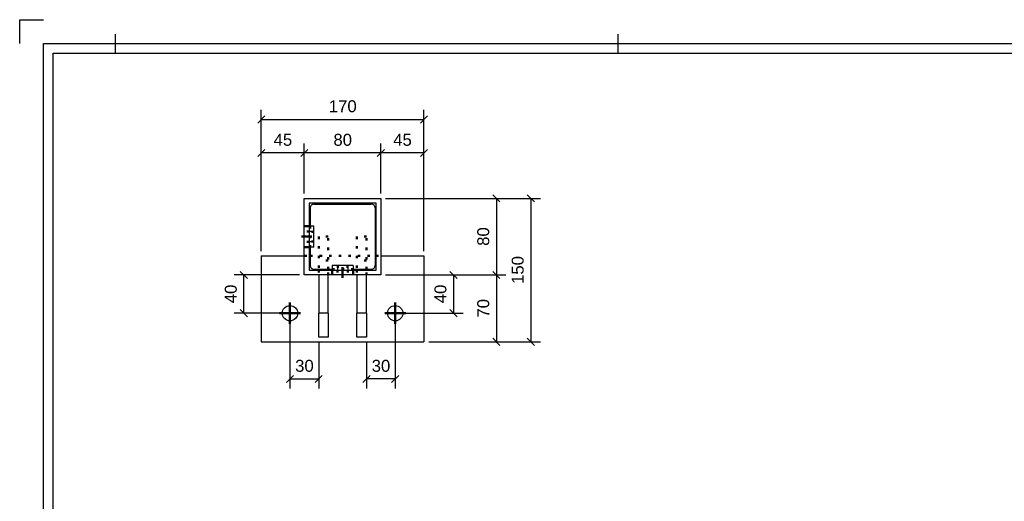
# Model space of a CAD drawing. Header units: millimetres. Extents: x 121 to 541, y -1624 to -1327.
# Tile 2 of 3: x 121 to 326, y -1428 to -1327. Entities that reach past the tile are written whole.
import ezdxf
from ezdxf.enums import TextEntityAlignment as Align

# ---------------------------------------------------------------- set-up
doc = ezdxf.new("R2010")
doc.units = ezdxf.units.MM
doc.linetypes.add('DOT', pattern=[2, 0.5, -1.5])
doc.linetypes.add('STRICHPUNKT2', pattern=[18.5, 10, -4, 0.5, -4])
doc.layers.get('0').update_dxf_attribs({"linetype": 'CONTINUOUS'})
for name, color, linetype in [('DIM49', 4, 'CONTINUOUS'), ('TXT_ALL', 7, 'CONTINUOUS'), ('TXT_DIM49', 2, 'CONTINUOUS')]:
    doc.layers.add(name, color=color, linetype=linetype)
doc.layers.add('LE_ALL', color=7, linetype='CONTINUOUS', lineweight=50)
doc.styles.add('ARIAL', font='arial.ttf')
doc.styles.add('ARIAL Narrow', font='ArialN.ttf')

# ---------------------------------------------------------------- blocks, each defined once
blk = doc.blocks.new('DINA3_00002', base_point=(533.56, -1617.33))
for p, q in [((140.56, -1334.33), (140.56, -1330.33)), ((245.56, -1330.33), (245.56, -1334.33)), ((127.56, -1617.33), (127.56, -1334.33)), ((127.56, -1334.33), (533.56, -1334.33))]:
    blk.add_line(p, q)
for points in [[(120.56, -1332.33), (120.56, -1327.33), (125.56, -1327.33)], [(125.56, -1619.33), (125.56, -1332.33), (535.56, -1332.33)]]:
    blk.add_lwpolyline(points)
blk = doc.blocks.new('_ZBL0021_00001')
blk.add_blockref('DINA3_00002', (533.56, -1617.33))
blk = doc.blocks.new('Koker Profiel 80x80x5 EN 10210-2_00058', base_point=(180.05, -1374.89))
for points in [[(196.05, -1364.69), (196.05, -1380.69), (180.05, -1380.69), (180.05, -1364.69)], [(181.05, -1379.69), (195.05, -1379.69), (195.05, -1365.69), (181.05, -1365.69)]]:
    blk.add_lwpolyline(points, close=True)
at = {"layer": 'LE_ALL', "color": 3, "linetype": 'DOT'}
for p, q in [((180.05, -1370.49), (181.05, -1370.49)), ((180.05, -1374.89), (181.05, -1374.89)), ((185.85, -1380.69), (185.85, -1379.69)), ((190.25, -1380.69), (190.25, -1379.69))]:
    blk.add_line(p, q, dxfattribs=at)
blk = doc.blocks.new('_00060', base_point=(179.45, -1372.69))
at = {"layer": 'LE_ALL', "color": 1, "linetype": 'STRICHPUNKT2'}
for p, q in [((179.45, -1372.69), (181.65, -1372.69)), ((179.45, -1372.69), (181.65, -1372.69)), ((188.05, -1381.29), (188.05, -1379.09)), ((188.05, -1381.29), (188.05, -1379.09))]:
    blk.add_line(p, q, dxfattribs=at)
blk = doc.blocks.new('_00059')
blk.add_blockref('_00060', (179.45, -1372.69))
blk = doc.blocks.new('Koker Profiel 80x80x5 EN 10210-2_00057')
for name, p in [('Koker Profiel 80x80x5 EN 10210-2_00058', (180.05, -1374.89)), ('_00059', (0, 0))]:
    blk.add_blockref(name, p)
blk = doc.blocks.new('_D4', base_point=(178.13, -1400.94))
at = {"layer": 'DIM49', "color": 1}
for p, q in [((177.05, -1389.69), (177.05, -1404.44)), ((183.05, -1394.69), (183.05, -1404.44)), ((177.8, -1401.69), (176.3, -1403.19)), ((177.05, -1402.44), (183.05, -1402.44)), ((182.3, -1403.19), (183.8, -1401.69))]:
    blk.add_line(p, q, dxfattribs=at)
at = {"layer": 'TXT_DIM49', "style": 'ARIAL'}
blk.add_text('30', height=2.5, dxfattribs=at).set_placement((178.13, -1400.94))
blk = doc.blocks.new('_D5', base_point=(194.13, -1400.94))
at = {"layer": 'DIM49', "color": 1}
for p, q in [((199.05, -1389.69), (199.05, -1404.44)), ((193.05, -1394.69), (193.05, -1404.44)), ((193.8, -1401.69), (192.3, -1403.19)), ((199.05, -1402.44), (193.05, -1402.44)), ((198.3, -1403.19), (199.8, -1401.69))]:
    blk.add_line(p, q, dxfattribs=at)
at = {"layer": 'TXT_DIM49', "style": 'ARIAL'}
blk.add_text('30', height=2.5, dxfattribs=at).set_placement((194.13, -1400.94))
blk = doc.blocks.new('_D6', base_point=(209.74, -1386.61))
at = {"layer": 'DIM49', "color": 1}
for p, q in [((197.05, -1380.69), (213.24, -1380.69)), ((211.99, -1381.44), (210.49, -1379.94)), ((211.24, -1380.69), (211.24, -1388.69)), ((200.05, -1388.69), (213.24, -1388.69)), ((210.49, -1387.94), (211.99, -1389.44))]:
    blk.add_line(p, q, dxfattribs=at)
at = {"layer": 'TXT_DIM49', "style": 'ARIAL'}
blk.add_text('40', height=2.5, rotation=90.0002, dxfattribs=at).set_placement((209.74, -1386.61))
blk = doc.blocks.new('_D7', base_point=(185.17, -1346.68))
at = {"layer": 'DIM49', "color": 1}
for p, q in [((171.8, -1347.43), (170.3, -1348.93)), ((171.05, -1375.69), (171.05, -1346.18)), ((204.3, -1348.93), (205.8, -1347.43)), ((205.05, -1375.69), (205.05, -1346.18)), ((171.05, -1348.18), (205.05, -1348.18))]:
    blk.add_line(p, q, dxfattribs=at)
at = {"layer": 'TXT_DIM49', "style": 'ARIAL'}
blk.add_text('170', height=2.5, dxfattribs=at).set_placement((185.17, -1346.68))
blk = doc.blocks.new('_D8', base_point=(198.63, -1353.69))
at = {"layer": 'DIM49', "color": 1}
for p, q in [((196.05, -1363.69), (196.05, -1353.19)), ((205.05, -1375.69), (205.05, -1353.19)), ((196.8, -1354.44), (195.3, -1355.94)), ((205.05, -1355.19), (196.05, -1355.19)), ((204.3, -1355.94), (205.8, -1354.44))]:
    blk.add_line(p, q, dxfattribs=at)
at = {"layer": 'TXT_DIM49', "style": 'ARIAL'}
blk.add_text('45', height=2.5, dxfattribs=at).set_placement((198.63, -1353.69))
blk = doc.blocks.new('_D9', base_point=(186.13, -1353.69))
at = {"layer": 'DIM49', "color": 1}
for p, q in [((180.05, -1363.69), (180.05, -1353.19)), ((196.05, -1363.69), (196.05, -1353.19)), ((180.8, -1354.44), (179.3, -1355.94)), ((196.05, -1355.19), (180.05, -1355.19)), ((195.3, -1355.94), (196.8, -1354.44))]:
    blk.add_line(p, q, dxfattribs=at)
at = {"layer": 'TXT_DIM49', "style": 'ARIAL'}
blk.add_text('80', height=2.5, dxfattribs=at).set_placement((186.13, -1353.69))
blk = doc.blocks.new('_D10', base_point=(173.63, -1353.69))
at = {"layer": 'DIM49', "color": 1}
for p, q in [((171.05, -1375.69), (171.05, -1353.19)), ((180.05, -1363.69), (180.05, -1353.19)), ((171.8, -1354.44), (170.3, -1355.94)), ((180.05, -1355.19), (171.05, -1355.19)), ((179.3, -1355.94), (180.8, -1354.44))]:
    blk.add_line(p, q, dxfattribs=at)
at = {"layer": 'TXT_DIM49', "style": 'ARIAL'}
blk.add_text('45', height=2.5, dxfattribs=at).set_placement((173.63, -1353.69))
blk = doc.blocks.new('Plaatwerk D_ 10_00062', base_point=(197.45, -1388.69))
for p, q in [((171.05, -1376.69), (171.05, -1394.69)), ((196.05, -1376.69), (205.05, -1376.69)), ((205.05, -1376.69), (205.05, -1394.69)), ((171.05, -1394.69), (205.05, -1394.69))]:
    blk.add_line(p, q)
for points in [[(171.05, -1376.69), (180.05, -1376.69)], [(181.05, -1376.69), (181.25, -1376.69)], [(194.85, -1376.69), (195.05, -1376.69)]]:
    blk.add_lwpolyline(points)
for centre in [(177.05, -1388.69), (199.05, -1388.69)]:
    blk.add_circle(centre, 1.6)
at = {"layer": 'LE_ALL', "color": 3, "linetype": 'DOT'}
blk.add_line((195.05, -1376.69), (196.05, -1376.69), dxfattribs=at)
for points in [[(180.05, -1376.69), (181.05, -1376.69)], [(181.25, -1376.69), (194.85, -1376.69)]]:
    blk.add_lwpolyline(points, dxfattribs=at)
for name, p in [('_D7', (185.17, -1346.68)), ('_D10', (173.63, -1353.69)), ('_D9', (186.13, -1353.69)), ('_D8', (198.63, -1353.69)), ('_D6', (209.74, -1386.61)), ('_D4', (178.13, -1400.94)), ('_D5', (194.13, -1400.94))]:
    blk.add_blockref(name, p)
blk = doc.blocks.new('_00064', base_point=(199.05, -1388.69))
at = {"layer": 'LE_ALL', "color": 1, "linetype": 'STRICHPUNKT2'}
for p, q in [((177.05, -1388.69), (177.05, -1386.49)), ((177.05, -1388.69), (177.05, -1386.49)), ((199.05, -1388.69), (199.05, -1386.49)), ((199.05, -1388.69), (199.05, -1386.49)), ((177.05, -1388.69), (174.85, -1388.69)), ((177.05, -1388.69), (174.85, -1388.69)), ((177.05, -1388.69), (179.25, -1388.69)), ((177.05, -1388.69), (177.05, -1390.89)), ((177.05, -1388.69), (179.25, -1388.69)), ((177.05, -1388.69), (177.05, -1390.89)), ((199.05, -1388.69), (196.85, -1388.69)), ((199.05, -1388.69), (196.85, -1388.69)), ((199.05, -1388.69), (201.25, -1388.69)), ((199.05, -1388.69), (199.05, -1390.89)), ((199.05, -1388.69), (201.25, -1388.69)), ((199.05, -1388.69), (199.05, -1390.89))]:
    blk.add_line(p, q, dxfattribs=at)
blk = doc.blocks.new('_00063')
blk.add_blockref('_00064', (199.05, -1388.69))
blk = doc.blocks.new('Plaatwerk D_ 10_00061')
for name, p in [('Plaatwerk D_ 10_00062', (197.45, -1388.69)), ('_00063', (0, 0))]:
    blk.add_blockref(name, p)
blk = doc.blocks.new('Plaatwerk D_ 5_00066', base_point=(182.05, -1365.89))
for p, q in [((182.05, -1365.89), (194.05, -1365.89)), ((194.85, -1366.69), (194.85, -1378.69)), ((181.25, -1374.89), (181.25, -1378.69)), ((190.24, -1379.49), (194.05, -1379.49))]:
    blk.add_line(p, q)
for points in [[(181.25, -1366.69), (181.25, -1370.5)], [(182.05, -1379.49), (185.86, -1379.49)]]:
    blk.add_lwpolyline(points)
for centre, start, end in [((182.05, -1366.69), 90, -180), ((194.05, -1366.69), 0, 90), ((182.05, -1378.69), -180, -90), ((194.05, -1378.69), -90, 0)]:
    blk.add_arc(centre, 0.8, start, end)
at = {"layer": 'LE_ALL', "color": 3, "linetype": 'DOT'}
for p, q in [((181.25, -1370.5), (181.25, -1374.89)), ((185.86, -1379.49), (190.24, -1379.49))]:
    blk.add_line(p, q, dxfattribs=at)
blk = doc.blocks.new('Plaatwerk D_ 5_00065')
blk.add_blockref('Plaatwerk D_ 5_00066', (182.05, -1365.89))
blk = doc.blocks.new('Plaatwerk D_ 10_00068', base_point=(193.05, -1377.69))
for p, q in [((191.05, -1380.69), (191.05, -1388.69)), ((193.05, -1379.69), (193.05, -1379.49)), ((193.05, -1388.69), (191.05, -1388.69))]:
    blk.add_line(p, q)
for points in [[(191.05, -1379.49), (191.05, -1379.69)], [(193.05, -1388.69), (193.05, -1380.69)], [(193.05, -1388.69), (193.05, -1393.69), (191.05, -1393.69), (191.05, -1388.69)]]:
    blk.add_lwpolyline(points)
at = {"layer": 'LE_ALL', "color": 3, "linetype": 'DOT'}
for p, q in [((193.05, -1372.69), (191.05, -1372.69)), ((193.05, -1379.49), (193.05, -1372.69)), ((193.05, -1377.69), (191.05, -1377.69)), ((191.05, -1379.69), (191.05, -1380.69))]:
    blk.add_line(p, q, dxfattribs=at)
for points in [[(191.05, -1372.69), (191.05, -1379.49)], [(193.05, -1380.69), (193.05, -1379.69)]]:
    blk.add_lwpolyline(points, dxfattribs=at)
blk = doc.blocks.new('Plaatwerk D_ 10_00067')
blk.add_blockref('Plaatwerk D_ 10_00068', (193.05, -1377.69))
blk = doc.blocks.new('_D11', base_point=(165.92, -1386.61))
at = {"layer": 'DIM49', "color": 1}
for p, q in [((179.05, -1380.69), (165.42, -1380.69)), ((168.17, -1381.44), (166.67, -1379.94)), ((167.42, -1388.69), (167.42, -1380.69)), ((176.05, -1388.69), (165.42, -1388.69)), ((166.67, -1387.94), (168.17, -1389.44))]:
    blk.add_line(p, q, dxfattribs=at)
at = {"layer": 'TXT_DIM49', "style": 'ARIAL'}
blk.add_text('40', height=2.5, rotation=90.0002, dxfattribs=at).set_placement((165.92, -1386.61))
blk = doc.blocks.new('Plaatwerk D_ 10_00070', base_point=(185.05, -1377.69))
for p, q in [((183.05, -1380.69), (183.05, -1388.69)), ((185.05, -1379.69), (185.05, -1379.49)), ((185.05, -1388.69), (183.05, -1388.69))]:
    blk.add_line(p, q)
for points in [[(183.05, -1379.49), (183.05, -1379.69)], [(185.05, -1388.69), (185.05, -1380.69)], [(185.05, -1388.69), (185.05, -1393.69), (183.05, -1393.69), (183.05, -1388.69)]]:
    blk.add_lwpolyline(points)
at = {"layer": 'LE_ALL', "color": 3, "linetype": 'DOT'}
for p, q in [((185.05, -1372.69), (183.05, -1372.69)), ((185.05, -1379.49), (185.05, -1372.69)), ((185.05, -1377.69), (183.05, -1377.69)), ((183.05, -1379.69), (183.05, -1380.69))]:
    blk.add_line(p, q, dxfattribs=at)
for points in [[(183.05, -1372.69), (183.05, -1379.49)], [(185.05, -1380.69), (185.05, -1379.69)]]:
    blk.add_lwpolyline(points, dxfattribs=at)
blk.add_blockref('_D11', (165.92, -1386.61))
blk = doc.blocks.new('Plaatwerk D_ 10_00069')
blk.add_blockref('Plaatwerk D_ 10_00070', (185.05, -1377.69))
blk = doc.blocks.new('DIN 929-M12-St-lasmoer_00072', base_point=(182.05, -1371.67))
for p, q in [((182.05, -1370.5), (181.05, -1370.5)), ((182.05, -1371.59), (182.05, -1370.5)), ((182.05, -1371.59), (181.05, -1371.59)), ((180.05, -1374.89), (180.05, -1373.79)), ((182.05, -1373.79), (181.05, -1373.79)), ((182.05, -1374.89), (181.05, -1374.89))]:
    blk.add_line(p, q)
for points in [[(180.05, -1373.79), (180.05, -1371.59), (180.05, -1370.5)], [(182.05, -1374.89), (182.05, -1373.79), (182.05, -1371.59)]]:
    blk.add_lwpolyline(points)
at = {"layer": 'LE_ALL', "color": 3, "linetype": 'DOT'}
for p, q in [((181.05, -1370.5), (180.05, -1370.5)), ((181.05, -1371.59), (180.05, -1371.59)), ((182.05, -1371.67), (180.05, -1371.67)), ((182.05, -1373.71), (180.05, -1373.71)), ((181.05, -1373.79), (180.05, -1373.79)), ((181.05, -1374.89), (180.05, -1374.89))]:
    blk.add_line(p, q, dxfattribs=at)
blk = doc.blocks.new('DIN 929-M12-St-lasmoer_00071')
blk.add_blockref('DIN 929-M12-St-lasmoer_00072', (182.05, -1371.67))
blk = doc.blocks.new('DIN 929-M12-St-lasmoer_00074', base_point=(187.03, -1378.69))
for p, q in [((185.86, -1378.69), (185.86, -1379.69)), ((186.95, -1378.69), (185.86, -1378.69)), ((186.95, -1378.69), (186.95, -1379.69)), ((189.15, -1378.69), (189.15, -1379.69)), ((190.24, -1378.69), (190.24, -1379.69))]:
    blk.add_line(p, q)
blk.add_lwpolyline([(190.24, -1378.69), (189.15, -1378.69), (186.95, -1378.69)])
at = {"layer": 'LE_ALL', "color": 3, "linetype": 'DOT'}
for p, q in [((187.03, -1378.69), (187.03, -1380.69)), ((189.07, -1378.69), (189.07, -1380.69)), ((185.86, -1379.69), (185.86, -1380.69)), ((186.95, -1379.69), (186.95, -1380.69)), ((189.15, -1379.69), (189.15, -1380.69)), ((190.24, -1379.69), (190.24, -1380.69))]:
    blk.add_line(p, q, dxfattribs=at)
blk = doc.blocks.new('DIN 929-M12-St-lasmoer_00073')
blk.add_blockref('DIN 929-M12-St-lasmoer_00074', (187.03, -1378.69))
blk = doc.blocks.new('Kolom_00056')
for name in ['Plaatwerk D_ 10_00061', 'Koker Profiel 80x80x5 EN 10210-2_00057', 'Plaatwerk D_ 5_00065', 'DIN 929-M12-St-lasmoer_00071', 'Plaatwerk D_ 10_00069', 'Plaatwerk D_ 10_00067', 'DIN 929-M12-St-lasmoer_00073']:
    blk.add_blockref(name, (0, 0))
blk = doc.blocks.new('BNR 14_00055')
blk.add_blockref('Kolom_00056', (0, 0))
blk = doc.blocks.new('Breda_00054')
blk.add_blockref('BNR 14_00055', (0, 0))
blk = doc.blocks.new('_A3D0030_00053')
blk.add_blockref('Breda_00054', (0, 0))
blk = doc.blocks.new('_D1', base_point=(218.69, -1374.61))
at = {"layer": 'DIM49', "color": 1}
for p, q in [((220.94, -1365.44), (219.44, -1363.94)), ((197.05, -1364.69), (222.19, -1364.69)), ((220.19, -1364.69), (220.19, -1380.69)), ((197.05, -1380.69), (222.19, -1380.69)), ((219.44, -1379.94), (220.94, -1381.44))]:
    blk.add_line(p, q, dxfattribs=at)
at = {"layer": 'TXT_DIM49', "style": 'ARIAL'}
blk.add_text('80', height=2.5, rotation=90.0002, dxfattribs=at).set_placement((218.69, -1374.61))
blk = doc.blocks.new('_D2', base_point=(218.69, -1389.61))
at = {"layer": 'DIM49', "color": 1}
for p, q in [((197.05, -1380.69), (222.19, -1380.69)), ((220.94, -1381.44), (219.44, -1379.94)), ((220.19, -1380.69), (220.19, -1394.69)), ((206.05, -1394.69), (222.19, -1394.69)), ((219.44, -1393.94), (220.94, -1395.44))]:
    blk.add_line(p, q, dxfattribs=at)
at = {"layer": 'TXT_DIM49', "style": 'ARIAL'}
blk.add_text('70', height=2.5, rotation=90.0002, dxfattribs=at).set_placement((218.69, -1389.61))
blk = doc.blocks.new('_D3', base_point=(225.89, -1382.57))
at = {"layer": 'DIM49', "color": 1}
for p, q in [((228.14, -1365.44), (226.64, -1363.94)), ((197.05, -1364.69), (229.39, -1364.69)), ((227.39, -1364.69), (227.39, -1394.69)), ((206.05, -1394.69), (229.39, -1394.69)), ((226.64, -1393.94), (228.14, -1395.44))]:
    blk.add_line(p, q, dxfattribs=at)
at = {"layer": 'TXT_DIM49', "style": 'ARIAL'}
blk.add_text('150', height=2.5, rotation=90.0002, dxfattribs=at).set_placement((225.89, -1382.57))
blk = doc.blocks.new('_ANS0030_00052')
for name, p in [('_A3D0030_00053', (0, 0)), ('_D1', (218.69, -1374.61)), ('_D3', (225.89, -1382.57)), ('_D2', (218.69, -1389.61))]:
    blk.add_blockref(name, p)
blk = doc.blocks.new('SHAPE_00132', base_point=(457.76, -1445.66))
at = {"layer": 'DIM49', "color": 3}
for p, q in [((380.31, -1425.02), (385.38, -1425.02)), ((355.07, -1429.52), (423.65, -1429.52)), ((385.38, -1429.52), (380.31, -1429.52)), ((457.76, -1445.66), (423.65, -1429.52)), ((458.02, -1445.62), (457.5, -1445.62)), ((457.56, -1445.82), (457.97, -1445.82)), ((457.88, -1445.42), (457.66, -1445.42))]:
    blk.add_line(p, q, dxfattribs=at)
blk.add_lwpolyline([(458.02, -1445.71), (458.03, -1445.64), (458.01, -1445.57), (457.98, -1445.51), (457.93, -1445.46), (457.88, -1445.42), (457.81, -1445.4), (457.74, -1445.4), (457.68, -1445.41), (457.61, -1445.44), (457.56, -1445.49), (457.53, -1445.55), (457.51, -1445.61), (457.5, -1445.68), (457.52, -1445.75), (457.55, -1445.81), (457.59, -1445.86), (457.65, -1445.9), (457.72, -1445.92), (457.79, -1445.92), (457.85, -1445.91), (457.91, -1445.88), (457.96, -1445.83), (458, -1445.77)], close=True, dxfattribs=at)
for centre, start_param, end_param in [((380.31, -1427.27), 3.141595, 6.283187), ((385.38, -1427.27), 0.000002, 3.141595)]:
    blk.add_ellipse(centre, major_axis=(0, -2.25), ratio=1, start_param=start_param, end_param=end_param, dxfattribs=at)
at = {"layer": 'TXT_ALL', "color": 1, "style": 'ARIAL'}
for s, height, p in [('3 x Kolom', 3.5, (356.57, -1427.27)), ('1', 4, (381.31, -1427.27))]:
    blk.add_text(s, height=height, dxfattribs=at).set_placement(p, align=Align.MIDDLE_LEFT)
at = {"layer": 'TXT_ALL', "style": 'ARIAL'}
blk.add_text('10.3 kg.', height=4, dxfattribs=at).set_placement((402.5, -1431.77), align=Align.MIDDLE_LEFT)
at = {"layer": 'TXT_DIM49', "style": 'ARIAL'}
blk.add_text('Totaal gewicht merk :', height=3.5, dxfattribs=at).set_placement((356.57, -1431.77), align=Align.MIDDLE_LEFT)
blk = doc.blocks.new('PART_28_00131')
blk.add_blockref('SHAPE_00132', (457.76, -1445.66))
blk = doc.blocks.new('SHAPE_00142', base_point=(457.2, -1375.27))
at = {"layer": 'DIM49', "color": 3}
for p, q in [((431.72, -1364.09), (444.54, -1364.09)), ((457.2, -1375.27), (446.29, -1366.09)), ((444.54, -1368.09), (431.72, -1368.09)), ((457.46, -1375.23), (456.94, -1375.23)), ((456.99, -1375.43), (457.41, -1375.43)), ((457.31, -1375.03), (457.09, -1375.03))]:
    blk.add_line(p, q, dxfattribs=at)
blk.add_lwpolyline([(457.44, -1375.38), (457.46, -1375.32), (457.46, -1375.25), (457.45, -1375.18), (457.42, -1375.12), (457.37, -1375.07), (457.31, -1375.03), (457.25, -1375.01), (457.18, -1375.01), (457.11, -1375.02), (457.05, -1375.05), (457, -1375.1), (456.96, -1375.16), (456.94, -1375.22), (456.94, -1375.29), (456.95, -1375.36), (456.98, -1375.42), (457.03, -1375.47), (457.09, -1375.51), (457.15, -1375.53), (457.22, -1375.53), (457.29, -1375.52), (457.35, -1375.49), (457.4, -1375.44)], close=True, dxfattribs=at)
for centre, start_param, end_param in [((431.72, -1366.09), 1.570796, 4.712389), ((444.54, -1366.09), 4.712389, 7.853982)]:
    blk.add_ellipse(centre, major_axis=(2, 0), ratio=1, start_param=start_param, end_param=end_param, dxfattribs=at)
at = {"layer": 'TXT_ALL', "style": 'ARIAL Narrow', "width": 0.95}
blk.add_text('10014', height=3.5, dxfattribs=at).set_placement((432.72, -1366.09), align=Align.MIDDLE_LEFT)
blk = doc.blocks.new('PART_46_00141')
blk.add_blockref('SHAPE_00142', (457.2, -1375.27))
blk = doc.blocks.new('VIEW_29_00128')
for name in ['PART_46_00141', 'PART_28_00131']:
    blk.add_blockref(name, (0, 0))
blk = doc.blocks.new('_D31', base_point=(273.89, -1567.04))
at = {"layer": 'DIM49', "color": 1}
for p, q in [((272.56, -1567.79), (271.06, -1569.29)), ((271.81, -1575.35), (271.81, -1566.54)), ((279.06, -1569.29), (280.56, -1567.79)), ((271.81, -1568.54), (279.81, -1568.54))]:
    blk.add_line(p, q, dxfattribs=at)
at = {"layer": 'TXT_DIM49', "style": 'ARIAL'}
blk.add_text('40', height=2.5, dxfattribs=at).set_placement((273.89, -1567.04))
blk = doc.blocks.new('_D32', base_point=(285.89, -1567.04))
at = {"layer": 'DIM49', "color": 1}
for p, q in [((280.56, -1567.79), (279.06, -1569.29)), ((295.06, -1569.29), (296.56, -1567.79)), ((279.81, -1568.54), (295.81, -1568.54))]:
    blk.add_line(p, q, dxfattribs=at)
at = {"layer": 'TXT_DIM49', "style": 'ARIAL'}
blk.add_text('80', height=2.5, dxfattribs=at).set_placement((285.89, -1567.04))
blk = doc.blocks.new('_D33', base_point=(289.89, -1581.67))
at = {"layer": 'DIM49', "color": 1}
for p, q in [((287.81, -1578.35), (287.81, -1585.17)), ((295.81, -1577.35), (295.81, -1585.17)), ((288.56, -1582.42), (287.06, -1583.92)), ((295.06, -1583.92), (296.56, -1582.42)), ((287.81, -1583.17), (295.81, -1583.17))]:
    blk.add_line(p, q, dxfattribs=at)
at = {"layer": 'TXT_DIM49', "style": 'ARIAL'}
blk.add_text('40', height=2.5, dxfattribs=at).set_placement((289.89, -1581.67))
blk = doc.blocks.new('PART_42_00188')
for name, p in [('_D31', (273.89, -1567.04)), ('_D32', (285.89, -1567.04)), ('_D33', (289.89, -1581.67))]:
    blk.add_blockref(name, p)
blk = doc.blocks.new('VIEW_32_00178')
blk.add_blockref('PART_42_00188', (0, 0))
blk = doc.blocks.new('DVI_FIGURE_00127')
for name in ['VIEW_29_00128', 'VIEW_32_00178']:
    blk.add_blockref(name, (0, 0))

msp = doc.modelspace()

# ---------------------------------------------------------------- block references
for name in ['_ZBL0021_00001', '_ANS0030_00052', 'DVI_FIGURE_00127']:
    msp.add_blockref(name, (0, 0))

doc.saveas('drawing.dxf')
